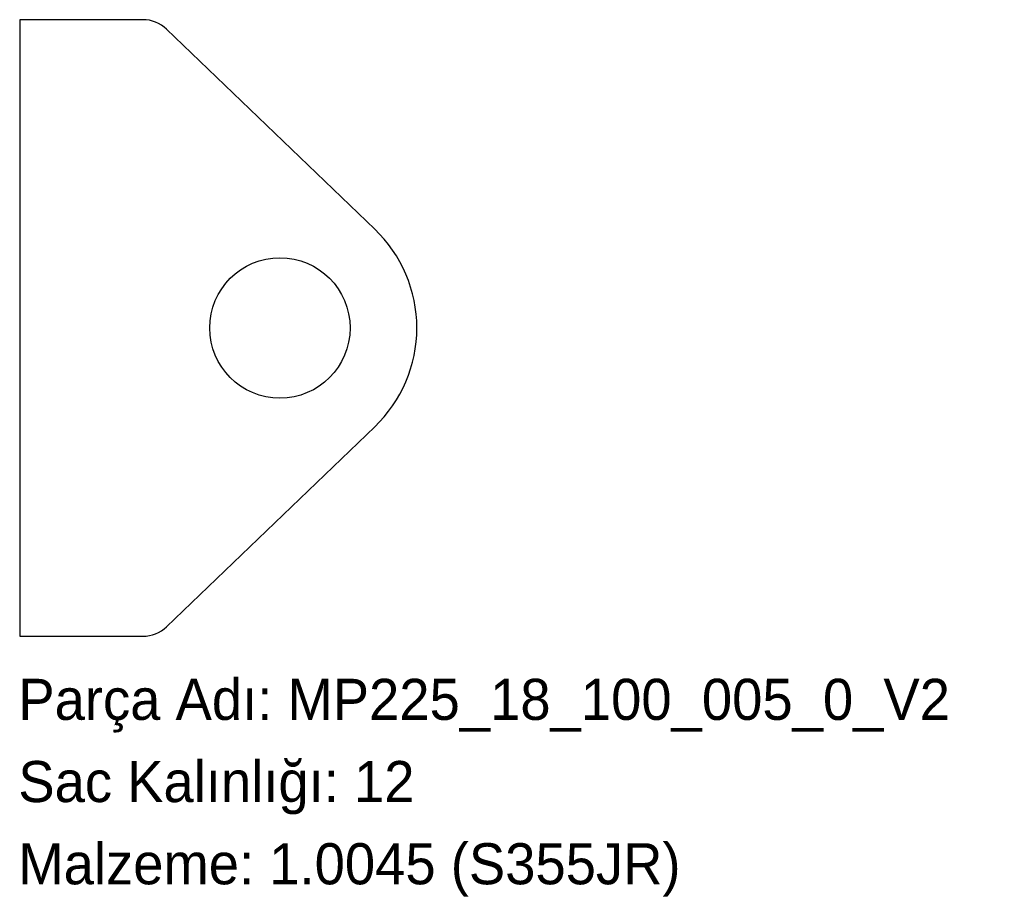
# Model space of a CAD drawing. Header units: millimetres. Extents: x 0 to 288, y -75 to 180.
import ezdxf

# ---------------------------------------------------------------- set-up
doc = ezdxf.new("R2010")
doc.units = ezdxf.units.MM
doc.linetypes.add('SLD-Katı', pattern=[0])
doc.linetypes.add('SLD-Sürekli', pattern=[0])
doc.layers.add('METIN', color=96, linetype='SLD-Katı')
doc.styles.add('SLDTEXTSTYLE0', font='ARIAL.TTF', dxfattribs={"width": 0.948, "bigfont": 'bigfont'})
doc.styles.add('SLDTEXTSTYLE1', font='ARIAL.TTF', dxfattribs={"width": 0.948})

msp = doc.modelspace()

# ---------------------------------------------------------------- linework, layer by layer
at = {"color": 7, "linetype": 'SLD-Sürekli', "lineweight": 25}
for p, q in [((0.4, 180.4), (0.4, 0.4)), ((36.38, 180.4), (0.4, 180.4)), ((104.1, 119.26), (43.3, 177.61)), ((43.3, 3.19), (104.1, 61.54)), ((0.4, 0.4), (36.38, 0.4))]:
    msp.add_line(p, q, dxfattribs=at)
msp.add_circle((76.4, 90.4), 20.5, dxfattribs=at)
for centre, radius, start, end in [((36.38, 170.4), 10, 46.1732, 90), ((76.4, 90.4), 40, 313.8268, 46.1732), ((36.38, 10.4), 10, 270, 313.8268)]:
    msp.add_arc(centre, radius, start, end, dxfattribs=at)

# ---------------------------------------------------------------- texts
at = {"layer": 'METIN', "char_height": 12, "attachment_point": 1}
for s, insert, style in [('Parça Adı: MP225_18_100_005_0_V2', (0, -12.03), 'SLDTEXTSTYLE0'), ('Sac Kalınlığı: 12', (0, -36.03), 'SLDTEXTSTYLE0'), ('Malzeme: 1.0045 (S355JR)', (0, -60.03), 'SLDTEXTSTYLE1')]:
    msp.add_mtext(s, dxfattribs=dict(at, insert=insert, style=style))

doc.saveas('drawing.dxf')
